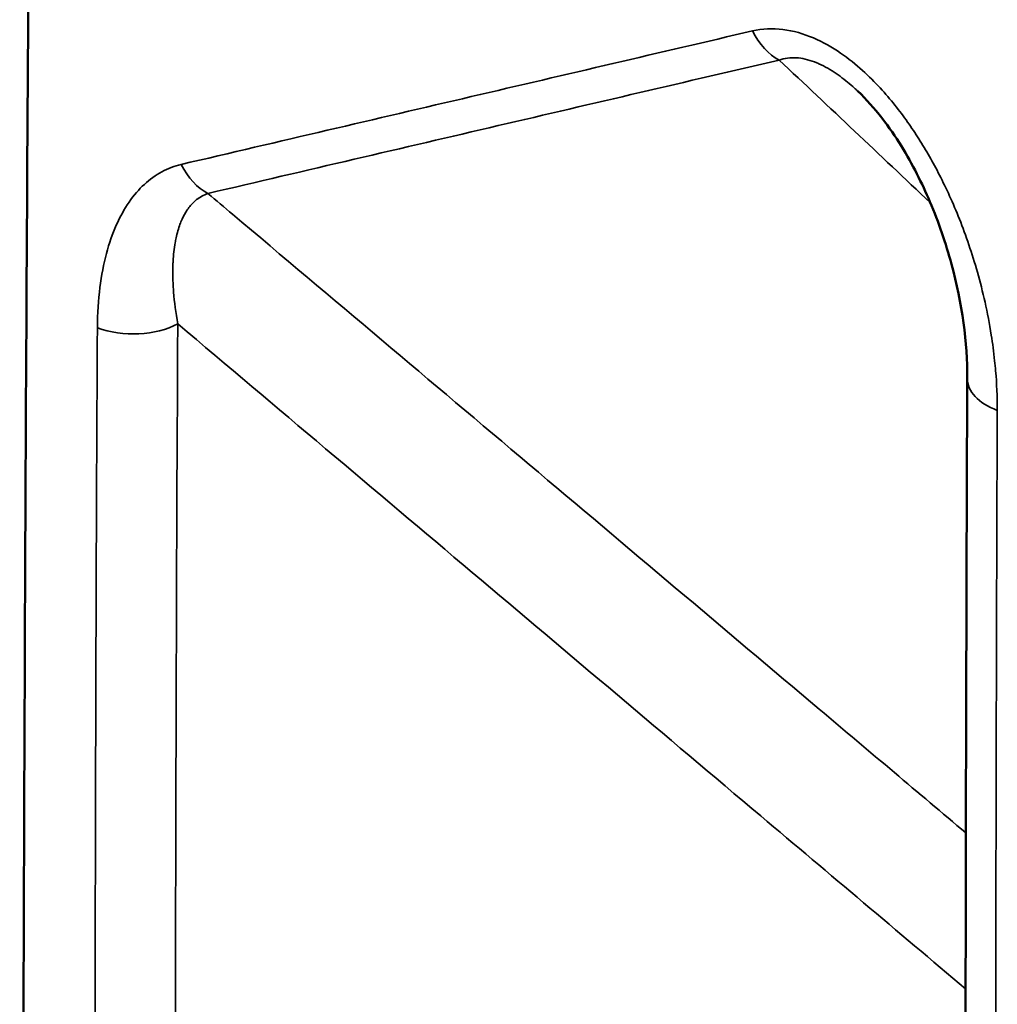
# Model space of a CAD drawing. Header units: millimetres. Extents: x 0 to 2100, y 0 to 1485.
# Tile 217 of 256: x 1752.94 to 1760.38, y 1107.26 to 1114.75. Entities that reach past the tile are written whole.
import ezdxf

# ---------------------------------------------------------------- set-up
doc = ezdxf.new("R2010")
doc.units = ezdxf.units.MM
doc.header["$LTSCALE"] = 5
doc.layers.add('Sichtbar (ISO)', color=7, linetype='Continuous', lineweight=50)
doc.layers.add('Sichtbar schmal (ISO)', color=7, linetype='Continuous', lineweight=35)

msp = doc.modelspace()

# ---------------------------------------------------------------- linework, layer by layer
at = {"layer": 'Sichtbar (ISO)'}
for points, knots in [([(1755.2163, 1136.6242), (1754.9443, 1135.0235), (1754.6694, 1133.4186), (1754.4142, 1131.8457), (1754.1057, 1129.9448), (1753.8268, 1128.0915), (1753.6085, 1126.3448), (1753.4946, 1125.4331), (1753.397, 1124.5496), (1753.3168, 1123.673), (1753.233, 1122.7554), (1753.1683, 1121.8452), (1753.1231, 1120.9266), (1753.0846, 1120.1431), (1753.06, 1119.3544), (1753.0441, 1118.5786), (1753.0197, 1117.3944), (1753.01, 1116.1881), (1753.0017, 1114.9957), (1752.9744, 1111.0312), (1752.964, 1107.2209), (1752.9538, 1103.2805), (1752.9526, 1102.8049), (1752.9514, 1102.3273), (1752.9502, 1101.8476), (1752.9418, 1098.4878), (1752.938, 1095.076), (1752.9368, 1091.5887), (1752.9359, 1089.2136), (1752.9363, 1086.8036), (1752.9363, 1084.3427), (1752.9364, 1082.8744), (1752.9363, 1081.3889), (1752.9362, 1079.8861), (1752.9361, 1078.0663), (1752.9358, 1076.2211), (1752.9355, 1074.3498)], [0, 0, 0, 0, 0.0410213, 0.0410213, 0.0410213, 0.0905985, 0.0905985, 0.0905985, 0.1164785, 0.1164785, 0.1164785, 0.143565, 0.143565, 0.143565, 0.1666667, 0.1666667, 0.1666667, 0.2019328, 0.2019328, 0.2019328, 0.3191801, 0.3191801, 0.3191801, 0.3333333, 0.3333333, 0.3333333, 0.4324756, 0.4324756, 0.4324756, 0.5, 0.5, 0.5, 0.5402899, 0.5402899, 0.5402899, 0.5890772, 0.5890772, 0.5890772, 0.5890772]), ([(1760.1488, 1112.0228), (1760.1499, 1112.2941), (1760.1098, 1112.5926), (1759.9859, 1113.0509), (1759.9318, 1113.2104), (1759.804, 1113.5109), (1759.7322, 1113.6536), (1759.6018, 1113.8645), (1759.5524, 1113.9367), (1759.4428, 1114.0778), (1759.3814, 1114.1475), (1759.3156, 1114.2096)], [0, 0, 0, 0, 0.1059726, 0.1059726, 0.1611294, 0.1611294, 0.2106872, 0.2106872, 0.2370618, 0.2370618, 0.2644529, 0.2644529, 0.2644529, 0.2644529]), ([(1760.1294, 1078.5032), (1760.1304, 1085.8387), (1760.1316, 1093.1744), (1760.1338, 1104.3446), (1760.1325, 1108.1782), (1760.1488, 1112.0228)], [7.304964, 7.304964, 7.304964, 7.304964, 10, 10, 11.408733, 11.408733, 11.408733, 11.408733])]:
    msp.add_open_spline(points, degree=3, knots=knots, dxfattribs=at)
at = {"layer": 'Sichtbar schmal (ISO)'}
msp.add_line((1754.4426, 1113.7171), (1754.4426, 1113.7171), dxfattribs=at)
for centre, major_axis, ratio, start_param, end_param in [((1758.7855, 1114.9068), (-0.1136, 0.4869), 0.678837, 1.91738, 2.614201), ((1754.4358, 1113.8912), (-0.1138, 0.4869), 0.678555, 1.920036, 2.615688), ((1753.7981, 1112.6493), (-0.5, 0.0029), 0.573697, 1.000853, 2.324649), ((1760.6488, 1112.0207), (-0.5, 0.0021), 0.574311, 6.283184, 7.282054)]:
    msp.add_ellipse(centre, major_axis=major_axis, ratio=ratio, start_param=start_param, end_param=end_param, dxfattribs=at)
for points, knots in [([(1758.5131, 1114.6688), (1757.8112, 1114.5046), (1756.3851, 1114.1712), (1754.9117, 1113.8269), (1754.1643, 1113.652)], [0.0000009, 0.0000009, 0.0000009, 0.0000009, 0.5, 1, 1, 1, 1]), ([(1760.3771, 1111.7804), (1760.3775, 1111.8842), (1760.3728, 1111.9844), (1760.3648, 1112.0799), (1760.3625, 1112.1063), (1760.3601, 1112.1323), (1760.3573, 1112.1581), (1760.3502, 1112.2252), (1760.3415, 1112.2901), (1760.3316, 1112.353), (1760.3178, 1112.44), (1760.3017, 1112.5232), (1760.2839, 1112.6029), (1760.2662, 1112.6826), (1760.2468, 1112.7587), (1760.2261, 1112.8316), (1760.2055, 1112.9045), (1760.1837, 1112.9743), (1760.1608, 1113.0414), (1760.1379, 1113.1086), (1760.1141, 1113.1732), (1760.0895, 1113.235), (1760.065, 1113.2968), (1760.0397, 1113.3559), (1760.0144, 1113.4118), (1759.989, 1113.4678), (1759.9634, 1113.5205), (1759.9379, 1113.5705), (1759.9123, 1113.6204), (1759.8868, 1113.6676), (1759.8608, 1113.7132), (1759.8349, 1113.7587), (1759.8085, 1113.8027), (1759.781, 1113.846), (1759.7535, 1113.8894), (1759.725, 1113.9322), (1759.6947, 1113.975), (1759.6644, 1114.0178), (1759.6323, 1114.0607), (1759.5977, 1114.104), (1759.5631, 1114.1473), (1759.5259, 1114.1909), (1759.4852, 1114.235), (1759.4446, 1114.279), (1759.4003, 1114.3233), (1759.3507, 1114.3679), (1759.301, 1114.4125), (1759.246, 1114.4573), (1759.1836, 1114.5), (1759.1212, 1114.5427), (1759.0514, 1114.5832), (1758.9771, 1114.615), (1758.9028, 1114.6467), (1758.824, 1114.6697), (1758.7458, 1114.6796), (1758.6677, 1114.6896), (1758.5901, 1114.6866), (1758.5131, 1114.6688)], [0, 0, 0, 0, 0.0555556, 0.0555556, 0.0555556, 0.0709319, 0.0709319, 0.0709319, 0.1111111, 0.1111111, 0.1111111, 0.1666667, 0.1666667, 0.1666667, 0.2222222, 0.2222222, 0.2222222, 0.2777778, 0.2777778, 0.2777778, 0.3333333, 0.3333333, 0.3333333, 0.3888889, 0.3888889, 0.3888889, 0.4444444, 0.4444444, 0.4444444, 0.5, 0.5, 0.5, 0.5555556, 0.5555556, 0.5555556, 0.6111111, 0.6111111, 0.6111111, 0.6666667, 0.6666667, 0.6666667, 0.7222222, 0.7222222, 0.7222222, 0.7777778, 0.7777778, 0.7777778, 0.8333333, 0.8333333, 0.8333333, 0.8888889, 0.8888889, 0.8888889, 0.9444444, 0.9444444, 0.9444444, 1, 1, 1, 1]), ([(1758.7172, 1114.4471), (1758.0154, 1114.2832), (1756.5886, 1113.9502), (1755.1161, 1113.6062), (1754.3684, 1113.4313)], [0.0000138, 0.0000138, 0.0000138, 0.0000138, 0.5, 1, 1, 1, 1]), ([(1759.3156, 1114.2096), (1759.3068, 1114.218), (1759.2977, 1114.2263), (1759.2885, 1114.2346), (1759.2848, 1114.238), (1759.281, 1114.2413), (1759.2773, 1114.2447), (1759.2429, 1114.275), (1759.2058, 1114.3053), (1759.165, 1114.334), (1759.1605, 1114.3372), (1759.1559, 1114.3404), (1759.1513, 1114.3435), (1759.1098, 1114.3718), (1759.065, 1114.398), (1759.0189, 1114.4186), (1759.0136, 1114.4209), (1759.0083, 1114.4232), (1759.003, 1114.4254), (1758.9567, 1114.4446), (1758.9094, 1114.4578), (1758.8636, 1114.4627), (1758.8582, 1114.4633), (1758.8527, 1114.4638), (1758.8474, 1114.4641), (1758.8021, 1114.467), (1758.7583, 1114.4616), (1758.7173, 1114.447)], [0.7640488, 0.7640488, 0.7640488, 0.7640488, 0.7777778, 0.7777778, 0.7777778, 0.7832904, 0.7832904, 0.7832904, 0.8333333, 0.8333333, 0.8333333, 0.838919, 0.838919, 0.838919, 0.8888889, 0.8888889, 0.8888889, 0.8946163, 0.8946163, 0.8946163, 0.9444444, 0.9444444, 0.9444444, 0.9503507, 0.9503507, 0.9503507, 0.9999992, 0.9999992, 0.9999992, 0.9999992]), ([(1754.1643, 1113.652), (1754.1131, 1113.64), (1754.0641, 1113.6215), (1754.0173, 1113.5963), (1753.9706, 1113.5711), (1753.9261, 1113.5391), (1753.8844, 1113.5006), (1753.8427, 1113.4621), (1753.8038, 1113.4171), (1753.768, 1113.3652), (1753.7323, 1113.3133), (1753.6997, 1113.2547), (1753.6708, 1113.1896), (1753.642, 1113.1245), (1753.6169, 1113.0529), (1753.5959, 1112.974), (1753.5749, 1112.895), (1753.558, 1112.8088), (1753.5461, 1112.7148), (1753.5343, 1112.6208), (1753.5275, 1112.5191), (1753.5269, 1112.4093)], [0.000002, 0.000002, 0.000002, 0.000002, 0.1428571, 0.1428571, 0.1428571, 0.2857143, 0.2857143, 0.2857143, 0.4285714, 0.4285714, 0.4285714, 0.5714286, 0.5714286, 0.5714286, 0.7142857, 0.7142857, 0.7142857, 0.8571429, 0.8571429, 0.8571429, 1, 1, 1, 1]), ([(1754.3684, 1113.4313), (1754.352, 1113.4257), (1754.3362, 1113.4187), (1754.321, 1113.4102), (1754.3076, 1113.4027), (1754.2946, 1113.394), (1754.2822, 1113.3842), (1754.2662, 1113.3715), (1754.2511, 1113.3569), (1754.2369, 1113.3403), (1754.2278, 1113.3297), (1754.2191, 1113.3182), (1754.2108, 1113.3059), (1754.1963, 1113.2846), (1754.1831, 1113.2608), (1754.1713, 1113.2345), (1754.1658, 1113.2224), (1754.1606, 1113.2098), (1754.1558, 1113.1967), (1754.144, 1113.1649), (1754.1339, 1113.1301), (1754.1258, 1113.0923), (1754.1233, 1113.0805), (1754.1209, 1113.0685), (1754.1188, 1113.0562), (1754.1111, 1113.0126), (1754.1058, 1112.9654), (1754.1031, 1112.9143), (1754.1026, 1112.9046), (1754.1022, 1112.8947), (1754.1018, 1112.8846), (1754.0999, 1112.8272), (1754.1011, 1112.7649), (1754.106, 1112.6975), (1754.1064, 1112.6915), (1754.1068, 1112.6854), (1754.1073, 1112.6793), (1754.1133, 1112.6049), (1754.1236, 1112.5245), (1754.1391, 1112.4381)], [0.000011, 0.000011, 0.000011, 0.000011, 0.0757566, 0.0757566, 0.0757566, 0.1428571, 0.1428571, 0.1428571, 0.2296865, 0.2296865, 0.2296865, 0.2857143, 0.2857143, 0.2857143, 0.3835168, 0.3835168, 0.3835168, 0.4285714, 0.4285714, 0.4285714, 0.5375684, 0.5375684, 0.5375684, 0.5714286, 0.5714286, 0.5714286, 0.6914126, 0.6914126, 0.6914126, 0.7142857, 0.7142857, 0.7142857, 0.8453939, 0.8453939, 0.8453939, 0.8571429, 0.8571429, 0.8571429, 1, 1, 1, 1]), ([(1760.1383, 1108.5636), (1759.9573, 1108.7163), (1759.7759, 1108.8694), (1759.5939, 1109.023), (1759.4041, 1109.1832), (1759.2137, 1109.3438), (1759.0225, 1109.5051), (1757.5717, 1110.7293), (1756.0745, 1111.9924), (1754.5566, 1113.2726), (1754.4939, 1113.3255), (1754.4312, 1113.3784), (1754.3684, 1113.4313)], [0.5840145, 0.5840145, 0.5840145, 0.5840145, 0.6244799, 0.6244799, 0.6244799, 0.6666667, 0.6666667, 0.6666667, 0.9867802, 0.9867802, 0.9867802, 0.9999999, 0.9999999, 0.9999999, 0.9999999]), ([(1753.5269, 1112.4093), (1753.5122, 1109.8006), (1753.5062, 1104.7869), (1753.5018, 1098.0445), (1753.4939, 1090.6793), (1753.4904, 1082.8942), (1753.4895, 1077.4088), (1753.4893, 1074.6695)], [0, 0, 0, 0, 0.1, 0.2, 0.3, 0.4, 0.4934211, 0.4934211, 0.4934211, 0.4934211]), ([(1754.1391, 1112.4381), (1754.1265, 1110.277), (1754.1222, 1108.1601), (1754.1196, 1106.1319), (1754.119, 1105.7336), (1754.1186, 1105.3388), (1754.1182, 1104.9478), (1754.1162, 1102.9061), (1754.115, 1100.9668), (1754.1134, 1098.9751), (1754.1131, 1098.6425), (1754.1128, 1098.3084), (1754.1125, 1097.9722), (1754.1107, 1095.8945), (1754.1082, 1093.7336), (1754.1063, 1091.4951), (1754.106, 1091.202), (1754.1058, 1090.9075), (1754.1055, 1090.6118), (1754.1037, 1088.2902), (1754.1025, 1085.8874), (1754.1017, 1083.4062), (1754.1017, 1083.1572), (1754.1016, 1082.9075), (1754.1015, 1082.657), (1754.1008, 1080.1905), (1754.1003, 1077.6477), (1754.1001, 1075.0221)], [0, 0, 0, 0, 0.0835886, 0.0835886, 0.0835886, 0.1, 0.1, 0.1, 0.1856896, 0.1856896, 0.1856896, 0.2, 0.2, 0.2, 0.2884209, 0.2884209, 0.2884209, 0.3, 0.3, 0.3, 0.3908819, 0.3908819, 0.3908819, 0.4, 0.4, 0.4, 0.4897708, 0.4897708, 0.4897708, 0.4897708]), ([(1760.1364, 1107.3758), (1759.6196, 1107.8122), (1759.1009, 1108.2501), (1758.5764, 1108.6929), (1757.1321, 1109.9121), (1755.6442, 1111.168), (1754.1391, 1112.4381)], [0.545609, 0.545609, 0.545609, 0.545609, 0.6666667, 0.6666667, 0.6666667, 1, 1, 1, 1]), ([(1760.3564, 1078.6342), (1760.3565, 1079.353), (1760.3566, 1080.0542), (1760.3566, 1080.7388), (1760.3568, 1081.7968), (1760.3569, 1082.8151), (1760.3571, 1083.7967), (1760.3573, 1084.7783), (1760.3575, 1085.7232), (1760.3578, 1086.6338), (1760.358, 1087.3699), (1760.3582, 1088.0836), (1760.3584, 1088.7762), (1760.3585, 1088.9405), (1760.3586, 1089.1037), (1760.3586, 1089.2656), (1760.3589, 1090.1102), (1760.3593, 1090.9227), (1760.3596, 1091.7055), (1760.36, 1092.4882), (1760.3603, 1093.2411), (1760.3606, 1093.9665), (1760.3609, 1094.6919), (1760.3612, 1095.3898), (1760.3615, 1096.0626), (1760.3617, 1096.7353), (1760.362, 1097.3829), (1760.3622, 1098.0064), (1760.3624, 1098.6299), (1760.3625, 1099.2293), (1760.3626, 1099.8059), (1760.3627, 1100.0264), (1760.3627, 1100.2436), (1760.3627, 1100.4575), (1760.3628, 1100.803), (1760.3628, 1101.14), (1760.3628, 1101.4689), (1760.3629, 1102.0015), (1760.363, 1102.5129), (1760.363, 1103.0047), (1760.3631, 1103.4965), (1760.3633, 1103.9686), (1760.3635, 1104.4229), (1760.3636, 1104.8772), (1760.3639, 1105.3136), (1760.3642, 1105.7337), (1760.3645, 1106.1539), (1760.3649, 1106.5576), (1760.3654, 1106.9463), (1760.3658, 1107.335), (1760.3664, 1107.7086), (1760.367, 1108.0684), (1760.3676, 1108.4281), (1760.3682, 1108.774), (1760.369, 1109.1071), (1760.3697, 1109.4402), (1760.3705, 1109.7604), (1760.3714, 1110.0686), (1760.3722, 1110.3768), (1760.3731, 1110.6728), (1760.3741, 1110.958), (1760.3751, 1111.2432), (1760.3761, 1111.5174), (1760.3771, 1111.7804)], [0.3784306, 0.3784306, 0.3784306, 0.3784306, 0.4, 0.4, 0.4, 0.4333333, 0.4333333, 0.4333333, 0.4666667, 0.4666667, 0.4666667, 0.4936079, 0.4936079, 0.4936079, 0.5, 0.5, 0.5, 0.5333333, 0.5333333, 0.5333333, 0.5666667, 0.5666667, 0.5666667, 0.6, 0.6, 0.6, 0.6333333, 0.6333333, 0.6333333, 0.6666667, 0.6666667, 0.6666667, 0.679414, 0.679414, 0.679414, 0.7, 0.7, 0.7, 0.7333333, 0.7333333, 0.7333333, 0.7666667, 0.7666667, 0.7666667, 0.8, 0.8, 0.8, 0.8333333, 0.8333333, 0.8333333, 0.8666667, 0.8666667, 0.8666667, 0.9, 0.9, 0.9, 0.9333333, 0.9333333, 0.9333333, 0.9666667, 0.9666667, 0.9666667, 1, 1, 1, 1])]:
    msp.add_open_spline(points, degree=3, knots=knots, dxfattribs=at)
msp.add_open_spline([(1758.7173, 1114.447), (1759.0986, 1114.0872), (1759.4821, 1113.7252), (1759.8674, 1113.3616)], degree=3, dxfattribs=at)

doc.saveas('drawing.dxf')
